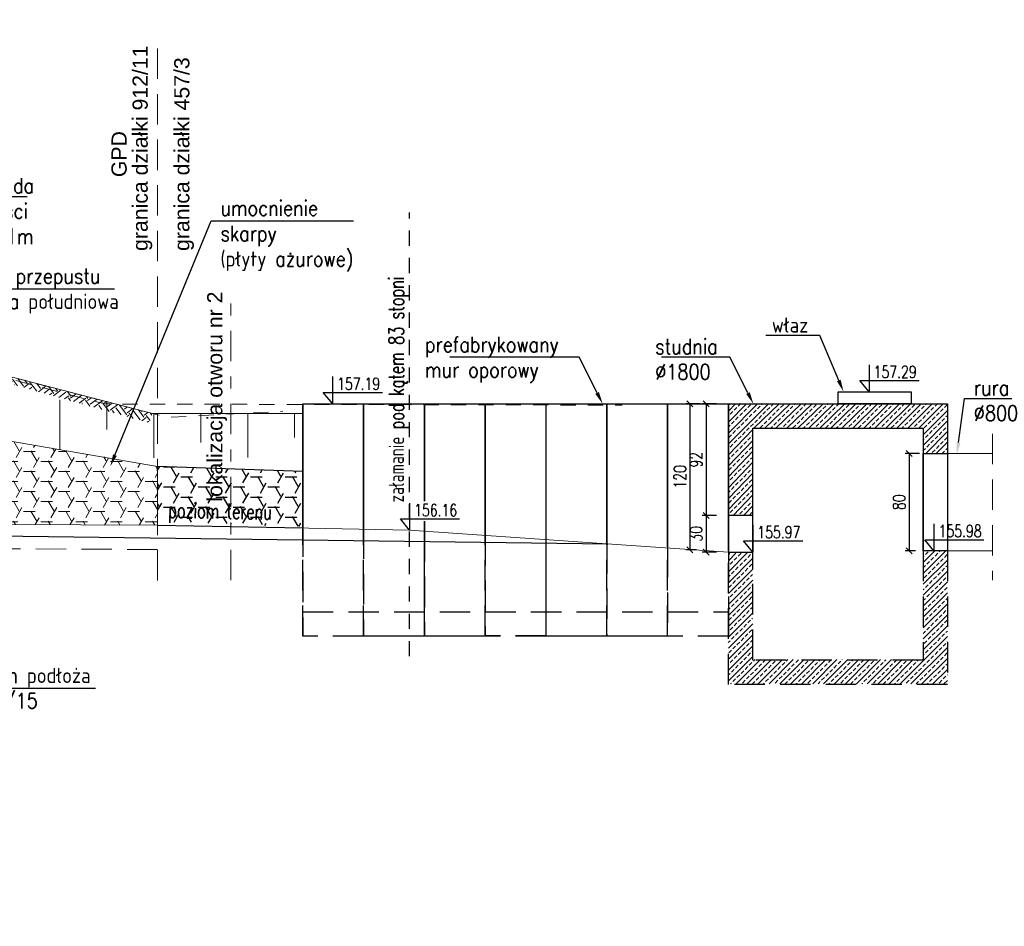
# Model space of a CAD drawing. Header units: metres. Extents: x 0 to 7550187, y 0 to 5738922.
# Tile 21 of 43: x 7549249.79 to 7549257.89, y 5738672.16 to 5738679.61. Entities that reach past the tile are written whole.
import ezdxf
from ezdxf import colors
from ezdxf.entities.mleader import LeaderData, LeaderLine
from ezdxf.enums import TextEntityAlignment as Align
from ezdxf.math import Vec2, Vec3

# ---------------------------------------------------------------- set-up
doc = ezdxf.new("R2010")
doc.units = ezdxf.units.M
doc.header["$PDSIZE"] = -1
for name, pattern in [('DASHDOT', [25.4, 12.7, -6.35, 0, -6.35]), ('DGN Style 4', [0.051488, 0.025744, -0.012872, 0, -0.012872]), ('HIDDEN', [0.375, 0.25, -0.125]), ('KRESKAKROPKA2', [0.5, 0.25, -0.125, 0, -0.125])]:
    doc.linetypes.add(name, pattern=pattern)
for name, color, linetype in [('__STYL_RZĘDNE', 4, 'Continuous'), ('_STYL_KONS_', 4, 'Continuous'), ('_STYL_OPISY', 7, 'Continuous'), ('_STYL_OSIE', 5, 'DASHDOT'), ('_STYL_WYMIARY', 7, 'Continuous')]:
    doc.layers.add(name, color=color, linetype=linetype)
for name, color, linetype, lineweight in [('_STYL_HATCH', 7, 'Continuous', 0), ('_STYL_OPIS', 4, 'Continuous', 0), ('_STYL_TEREN', 4, 'Continuous', 0), ('Osie', 7, 'DGN Style 4', 0)]:
    doc.layers.add(name, color=color, linetype=linetype, lineweight=lineweight)
doc.styles.add('opis_1_50cm', font='arial.ttf', dxfattribs={"height": 12.5})
doc.styles.add('Romans', font='Romans.shx', dxfattribs={"width": 0.75})
doc.styles.get("Standard").update_dxf_attribs({"font": 'romans.shx', "width": 0.75})
doc.dimstyles.new('1-50', dxfattribs={"dimscale": 0.05, "dimtxt": 2, "dimasz": 1, "dimexe": 0.625, "dimexo": 0.625, "dimtad": 1, "dimdec": 0, "dimlfac": 100, "dimzin": 1, "dimtxsty": 'Standard', "dimblk": 'OBLIQUE', "dimcen": 1, "dimclrd": 256, "dimclre": 256, "dimclrt": 4, "dimadec": 0, "dimazin": 0, "dimtfac": 1, "dimtdec": 0, "dimtmove": 1, "dimatfit": 2, "dimfxl": 0, "dimtzin": 1, "dimarcsym": 0})

# ---------------------------------------------------------------- blocks, each defined once
blk = doc.blocks.new('_Oblique')
at = {"color": 0, "linetype": 'ByBlock', "lineweight": -2}
blk.add_line((-0.5, -0.5), (0.5, 0.5), dxfattribs=at)
blk = doc.blocks.new('*D21')
at = {"layer": '_STYL_WYMIARY', "lineweight": -2, "transparency": 16777216}
for p, q in [((7549255.519520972, 5738675.53507614), (7549255.403236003, 5738675.53507614)), ((7549255.434486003, 5738675.53507614), (7549255.434486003, 5738675.235076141)), ((7549255.519520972, 5738675.235076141), (7549255.403236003, 5738675.235076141))]:
    blk.add_line(p, q, dxfattribs=at)
at = {"layer": 'Defpoints', "color": 0, "transparency": 16777216}
for p in [(7549255.550770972, 5738675.53507614), (7549255.434486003, 5738675.235076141), (7549255.550770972, 5738675.235076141)]:
    blk.add_point(p, dxfattribs=at)
at = {"layer": '_STYL_WYMIARY', "lineweight": -2, "transparency": 16777216, "xscale": 0.05, "yscale": 0.05, "zscale": 0.05}
for p, rotation in [((7549255.434486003, 5738675.53507614), 90), ((7549255.434486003, 5738675.235076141), 270)]:
    blk.add_blockref('_Oblique', p, dxfattribs=dict(at, rotation=rotation))
at = {"layer": '_STYL_WYMIARY', "color": 4, "transparency": 16777216, "insert": (7549255.353236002, 5738675.385076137), "char_height": 0.1, "attachment_point": 5, "rotation": 90}
blk.add_mtext('30', dxfattribs=at)
blk = doc.blocks.new('*D22')
at = {"layer": '_STYL_WYMIARY', "lineweight": -2, "transparency": 16777216}
for p, q in [((7549255.519520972, 5738676.453713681), (7549255.403236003, 5738676.453713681)), ((7549255.434486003, 5738676.453713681), (7549255.434486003, 5738675.53507614)), ((7549255.488270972, 5738675.53507614), (7549255.403236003, 5738675.53507614))]:
    blk.add_line(p, q, dxfattribs=at)
at = {"layer": 'Defpoints', "color": 0, "transparency": 16777216}
for p in [(7549255.550770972, 5738676.453713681), (7549255.434486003, 5738675.53507614), (7549255.519520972, 5738675.53507614)]:
    blk.add_point(p, dxfattribs=at)
at = {"layer": '_STYL_WYMIARY', "lineweight": -2, "transparency": 16777216, "xscale": 0.05, "yscale": 0.05, "zscale": 0.05}
for p, rotation in [((7549255.434486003, 5738676.453713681), 90), ((7549255.434486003, 5738675.53507614), 270)]:
    blk.add_blockref('_Oblique', p, dxfattribs=dict(at, rotation=rotation))
at = {"layer": '_STYL_WYMIARY', "color": 4, "transparency": 16777216, "insert": (7549255.353236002, 5738675.994394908), "char_height": 0.1, "attachment_point": 5, "rotation": 90}
blk.add_mtext('92', dxfattribs=at)
blk = doc.blocks.new('*D23')
at = {"layer": '_STYL_WYMIARY', "lineweight": -2, "transparency": 16777216}
for p, q in [((7549255.386137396, 5738676.453713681), (7549255.269852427, 5738676.453713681)), ((7549255.301102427, 5738676.453713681), (7549255.301102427, 5738675.253484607)), ((7549255.354887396, 5738675.253484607), (7549255.269852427, 5738675.253484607))]:
    blk.add_line(p, q, dxfattribs=at)
at = {"layer": 'Defpoints', "color": 0, "transparency": 16777216}
for p in [(7549255.417387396, 5738676.453713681), (7549255.301102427, 5738675.253484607), (7549255.386137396, 5738675.253484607)]:
    blk.add_point(p, dxfattribs=at)
at = {"layer": '_STYL_WYMIARY', "lineweight": -2, "transparency": 16777216, "xscale": 0.05, "yscale": 0.05, "zscale": 0.05}
for p, rotation in [((7549255.301102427, 5738676.453713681), 90), ((7549255.301102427, 5738675.253484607), 270)]:
    blk.add_blockref('_Oblique', p, dxfattribs=dict(at, rotation=rotation))
at = {"layer": '_STYL_WYMIARY', "color": 4, "transparency": 16777216, "insert": (7549255.219852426, 5738675.85359914), "char_height": 0.1, "attachment_point": 5, "rotation": 90}
blk.add_mtext('120', dxfattribs=at)
blk = doc.blocks.new('*D24')
at = {"layer": '_STYL_WYMIARY', "lineweight": -2, "transparency": 16777216}
for p, q in [((7549257.187840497, 5738676.04507614), (7549257.071555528, 5738676.04507614)), ((7549257.102805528, 5738676.04507614), (7549257.102805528, 5738675.245076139)), ((7549257.156590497, 5738675.245076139), (7549257.071555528, 5738675.245076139))]:
    blk.add_line(p, q, dxfattribs=at)
at = {"layer": 'Defpoints', "color": 0, "transparency": 16777216}
for p in [(7549257.219090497, 5738676.04507614), (7549257.102805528, 5738675.245076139), (7549257.187840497, 5738675.245076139)]:
    blk.add_point(p, dxfattribs=at)
at = {"layer": '_STYL_WYMIARY', "lineweight": -2, "transparency": 16777216, "xscale": 0.05, "yscale": 0.05, "zscale": 0.05}
for p, rotation in [((7549257.102805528, 5738676.04507614), 90), ((7549257.102805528, 5738675.245076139), 270)]:
    blk.add_blockref('_Oblique', p, dxfattribs=dict(at, rotation=rotation))
at = {"layer": '_STYL_WYMIARY', "color": 4, "transparency": 16777216, "insert": (7549257.021555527, 5738675.645076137), "char_height": 0.1, "attachment_point": 5, "rotation": 90}
blk.add_mtext('80', dxfattribs=at)

msp = doc.modelspace()

# ---------------------------------------------------------------- hatches: boundary and pattern name
at = {"transparency": 33554559}
h = msp.add_hatch(dxfattribs=at)
h.set_pattern_fill('HONEY', color=256, scale=0.03)
h.set_pattern_definition([(0, (66525.8950492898, 58146.04230030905), (0.142875, 0.08248891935), [0.09524999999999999, -0.1905]), (120, (66525.8950492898, 58146.04230030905), (-0.1428749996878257, 0.08248891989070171), [0.0952499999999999, -0.1904999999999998]), (59.99999999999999, (66525.8950492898, 58146.04230030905), (3.121742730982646e-10, 0.1649778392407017), [-0.1905, 0.09524999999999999])])
h.paths.add_polyline_path([(7549250.926824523, 5738675.938756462), (7549250.926824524, 5738675.488756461), (7549252.120659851, 5738675.446801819), (7549252.120659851, 5738675.89680182)])
at = {"layer": '_STYL_HATCH', "transparency": 33554687}
h = msp.add_hatch(dxfattribs=at)
h.set_pattern_fill('EARTH', color=256, scale=0.3999999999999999, angle=36.9081440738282)
h.set_pattern_definition([(36.90814407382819, (7549313.051983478, 5738773.502349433), (0.01990654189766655, 0.1400133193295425), [0.09999999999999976, -0.09999999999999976]), (36.90814407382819, (7549313.029463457, 5738773.532334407), (0.01990654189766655, 0.1400133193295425), [0.09999999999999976, -0.09999999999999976]), (36.90814407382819, (7549313.006943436, 5738773.562319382), (0.01990654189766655, 0.1400133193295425), [0.09999999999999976, -0.09999999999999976]), (126.9081440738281, (7549313.009431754, 5738773.579821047), (-0.1400133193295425, 0.01990654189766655), [0.09999999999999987, -0.09999999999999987]), (126.9081440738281, (7549313.039416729, 5738773.602341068), (-0.1400133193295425, 0.01990654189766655), [0.09999999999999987, -0.09999999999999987]), (126.9081440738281, (7549313.069401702, 5738773.624861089), (-0.1400133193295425, 0.01990654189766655), [0.09999999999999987, -0.09999999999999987])])
h.paths.add_polyline_path([(7549249.161325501, 5738676.821011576), (7549249.225245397, 5738676.757091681), (7549250.859976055, 5738676.29679752), (7549250.884468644, 5738676.373873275)])
at = {"layer": '_STYL_HATCH', "transparency": 33554483}
h = msp.add_hatch(dxfattribs=at)
h.set_pattern_fill('ANSI33', color=256, scale=0.01)
h.set_pattern_definition([(45, (66521.57411569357, 58146.04230030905), (-0.04490128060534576, 0.04490128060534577), []), (45, (66521.61901699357, 58146.04230030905), (-0.04490128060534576, 0.04490128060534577), [0.03175, -0.015875])])
h.paths.add_polyline_path([(7549257.217888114, 5738676.045076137), (7549257.417888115, 5738676.045076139), (7549257.417888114, 5738676.453484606), (7549255.617888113, 5738676.453484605), (7549255.617888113, 5738675.535076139), (7549255.817888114, 5738675.535076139), (7549255.817888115, 5738676.253484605), (7549257.217888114, 5738676.253484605)])
at = {"layer": '_STYL_HATCH', "transparency": 33554559}
h = msp.add_hatch(dxfattribs=at)
h.set_pattern_fill('HONEY', color=4, scale=0.03)
h.set_pattern_definition([(0, (66524.74504928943, 58180.97976469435), (0.142875, 0.08248891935), [0.09524999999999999, -0.1905]), (120, (66524.74504928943, 58180.97976469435), (-0.1428749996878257, 0.08248891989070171), [0.09524999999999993, -0.1904999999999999]), (59.99999999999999, (66524.74504928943, 58180.97976469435), (3.121742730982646e-10, 0.1649778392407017), [-0.1905, 0.09524999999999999])])
h.paths.add_polyline_path([(7549249.029690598, 5738676.265518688), (7549250.926824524, 5738675.938756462), (7549250.926824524, 5738675.456323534), (7549249.029690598, 5738675.465810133)])
at = {"layer": '_STYL_HATCH', "transparency": 33554483}
h = msp.add_hatch(dxfattribs=at)
h.set_pattern_fill('ANSI33', color=256, scale=0.01)
h.set_pattern_definition([(45, (66521.57411569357, 58146.15655788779), (-0.04490128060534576, 0.04490128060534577), []), (45, (66521.61901699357, 58146.15655788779), (-0.04490128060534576, 0.04490128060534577), [0.03175, -0.015875])])
h.paths.add_polyline_path([(7549255.817888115, 5738674.350925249), (7549257.217888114, 5738674.350925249), (7549257.217888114, 5738675.245076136), (7549257.417888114, 5738675.245076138), (7549257.417888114, 5738674.150925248), (7549255.617888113, 5738674.150925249), (7549255.617888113, 5738675.221510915), (7549255.817888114, 5738675.235076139)])

# ---------------------------------------------------------------- linework, layer by layer
for p, q in [((7549252.120105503, 5738676.453484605), (7549252.120105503, 5738675.447042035)), ((7549252.619551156, 5738676.453484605), (7549252.619551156, 5738675.429546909)), ((7549253.118996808, 5738676.453484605), (7549253.118996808, 5738675.653372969)), ((7549253.618996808, 5738676.453943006), (7549253.618996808, 5738675.375704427)), ((7549254.618442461, 5738676.453484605), (7549254.618442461, 5738675.310390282)), ((7549255.117888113, 5738676.453484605), (7549255.117888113, 5738675.277751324)), ((7549255.617888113, 5738676.453484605), (7549255.617888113, 5738675.245076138)), ((7549253.118996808, 5738675.490537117), (7549253.118996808, 5738675.408379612)), ((7549249.030593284, 5738675.376545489), (7549254.626431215, 5738675.303652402))]:
    msp.add_line(p, q)
at = {"linetype": 'HIDDEN'}
for p, q in [((7549252.120105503, 5738675.447042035), (7549252.120105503, 5738674.545076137)), ((7549252.619551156, 5738675.429546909), (7549252.619551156, 5738674.545076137)), ((7549253.118996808, 5738675.408379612), (7549253.118996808, 5738674.545076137)), ((7549253.618996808, 5738675.375704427), (7549253.618996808, 5738674.545534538)), ((7549254.118996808, 5738675.343029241), (7549254.118996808, 5738674.545076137)), ((7549254.618442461, 5738675.310390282), (7549254.618442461, 5738674.545076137)), ((7549255.117888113, 5738675.277751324), (7549255.117888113, 5738674.545076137))]:
    msp.add_line(p, q, dxfattribs=at)
msp.add_lwpolyline([(7549256.520037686, 5738676.553484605), (7549257.12003769, 5738676.553484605), (7549257.12003769, 5738676.453484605), (7549256.520037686, 5738676.453484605)], close=True)
for points in [[(7549252.120659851, 5738675.447022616), (7549252.120659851, 5738676.453713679), (7549252.620105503, 5738676.453713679), (7549252.620105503, 5738675.429527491)], [(7549252.620105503, 5738675.429527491), (7549252.620105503, 5738676.453713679), (7549253.119551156, 5738676.453713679), (7549253.119551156, 5738675.653372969)], [(7549253.119551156, 5738675.653372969), (7549253.119551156, 5738676.453713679), (7549253.618996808, 5738676.453713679), (7549253.618996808, 5738675.375704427)], [(7549253.619551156, 5738675.3756682), (7549253.619551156, 5738676.454172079), (7549254.118996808, 5738676.454172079), (7549254.118996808, 5738675.343029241)], [(7549254.119551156, 5738675.342993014), (7549254.119551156, 5738676.453713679), (7549254.618996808, 5738676.453713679), (7549254.618996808, 5738675.310354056)], [(7549254.618996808, 5738675.310354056), (7549254.618996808, 5738676.453713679), (7549255.118442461, 5738676.453713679), (7549255.118442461, 5738675.277715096)], [(7549255.118442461, 5738675.277715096), (7549255.118442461, 5738676.453713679), (7549255.617888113, 5738676.453713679), (7549255.617888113, 5738675.245076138)], [(7549250.926824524, 5738675.456323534), (7549252.120659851, 5738675.433249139), (7549252.120659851, 5738675.89680182), (7549250.926824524, 5738675.938756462)], [(7549253.119551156, 5738675.408343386), (7549253.119551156, 5738675.490537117)], [(7549253.119551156, 5738675.490537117), (7549253.119551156, 5738675.408343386)]]:
    msp.add_lwpolyline(points)
for points in [[(7549252.620105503, 5738675.429527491), (7549252.620105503, 5738674.545076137), (7549252.120659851, 5738674.545076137), (7549252.120659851, 5738675.447022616)], [(7549253.119551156, 5738675.408343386), (7549253.119551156, 5738674.545076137), (7549252.620105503, 5738674.545076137), (7549252.620105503, 5738675.429527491)], [(7549253.618996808, 5738675.375704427), (7549253.618996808, 5738674.545076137), (7549253.119551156, 5738674.545076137), (7549253.119551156, 5738675.408343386)], [(7549254.118996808, 5738675.343029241), (7549254.118996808, 5738674.545534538), (7549253.619551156, 5738674.545534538), (7549253.619551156, 5738675.3756682)], [(7549254.618996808, 5738675.310354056), (7549254.618996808, 5738674.545076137), (7549254.119551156, 5738674.545076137), (7549254.119551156, 5738675.342993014)], [(7549255.118442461, 5738675.277715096), (7549255.118442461, 5738674.545076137), (7549254.618996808, 5738674.545076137), (7549254.618996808, 5738675.310354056)], [(7549255.617888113, 5738675.245076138), (7549255.617888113, 5738674.545076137), (7549255.118442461, 5738674.545076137), (7549255.118442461, 5738675.277715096)]]:
    msp.add_lwpolyline(points, dxfattribs=at)
msp.add_lwpolyline([(7549252.120659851, 5738674.745076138), (7549255.617888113, 5738674.745076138), (7549255.617888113, 5738674.545076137), (7549252.120659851, 5738674.545076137)], close=True, dxfattribs=at)
at = {"layer": '__STYL_RZĘDNE', "color": 4}
for points in [[(7549256.773767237, 5738676.775572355), (7549256.773767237, 5738676.553484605), (7549256.698046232, 5738676.645241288), (7549257.184661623, 5738676.645241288)], [(7549252.997888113, 5738675.638381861), (7549252.997888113, 5738675.416294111), (7549252.922167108, 5738675.508050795), (7549253.4087825, 5738675.508050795)], [(7549257.307745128, 5738675.467163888), (7549257.307745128, 5738675.245076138), (7549257.232024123, 5738675.336832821), (7549257.718639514, 5738675.336832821)], [(7549255.817888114, 5738675.457163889), (7549255.817888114, 5738675.235076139), (7549255.742167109, 5738675.326832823), (7549256.2287825, 5738675.326832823)]]:
    msp.add_lwpolyline(points, dxfattribs=at)
at = {"layer": '__STYL_RZĘDNE'}
msp.add_lwpolyline([(7549252.36482996, 5738676.677163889), (7549252.36482996, 5738676.455076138), (7549252.289108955, 5738676.546832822), (7549252.775724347, 5738676.546832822)], dxfattribs=at)
at = {"layer": '_STYL_HATCH'}
msp.add_line((7549257.417888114, 5738676.045076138), (7549257.787671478, 5738676.045076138), dxfattribs=at)
at = {"layer": '_STYL_HATCH', "color": 150, "linetype": 'HIDDEN', "lineweight": 0, "ltscale": 0.5, "flags": 128}
msp.add_lwpolyline([(7549237.376033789, 5738676.507875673), (7549238.448516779, 5738676.912424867), (7549239.021448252, 5738676.982459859), (7549239.498516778, 5738677.012498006), (7549242.808875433, 5738677.062498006), (7549245.927888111, 5738677.012498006), (7549245.927888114, 5738677.092498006), (7549248.215807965, 5738677.052498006), (7549250.495229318, 5738676.452498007), (7549254.74605443, 5738676.442498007)], dxfattribs=at)
at = {"layer": '_STYL_HATCH', "color": 190, "linetype": 'HIDDEN', "lineweight": 0, "ltscale": 0.5, "flags": 128}
msp.add_lwpolyline([(7549237.376041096, 5738676.439416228), (7549238.277037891, 5738676.922501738), (7549238.74182821, 5738677.022501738), (7549239.547752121, 5738677.012501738), (7549245.927888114, 5738677.022498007), (7549245.927888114, 5738677.083484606), (7549248.153823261, 5738677.082501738), (7549251.004899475, 5738676.342501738), (7549251.956402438, 5738676.392501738)], dxfattribs=at)
at = {"layer": '_STYL_HATCH', "color": 4, "flags": 128}
msp.add_lwpolyline([(7549249.029690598, 5738676.265518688), (7549250.926824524, 5738675.938756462), (7549250.926824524, 5738675.456323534), (7549249.029690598, 5738675.465810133), (7549249.029690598, 5738676.265518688)], dxfattribs=at)
at = {"layer": '_STYL_KONS_'}
for points in [[(7549255.617888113, 5738675.245076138), (7549255.617888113, 5738676.453484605), (7549257.417888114, 5738676.453484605), (7549257.417888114, 5738675.245076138)], [(7549255.817888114, 5738675.245076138), (7549255.817888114, 5738676.253484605), (7549257.217888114, 5738676.253484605), (7549257.217888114, 5738675.245076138)]]:
    msp.add_lwpolyline(points, dxfattribs=at)
for points in [[(7549257.217888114, 5738676.045076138), (7549257.417888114, 5738676.045076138), (7549257.417888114, 5738675.245076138), (7549257.217888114, 5738675.245076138)], [(7549255.817888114, 5738675.535076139), (7549255.617888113, 5738675.535076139), (7549255.617888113, 5738675.235076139), (7549255.817888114, 5738675.235076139)]]:
    msp.add_lwpolyline(points, close=True, dxfattribs=at)
at = {"layer": '_STYL_KONS_', "linetype": 'HIDDEN'}
for points in [[(7549257.417888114, 5738675.245076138), (7549257.417888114, 5738674.147861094), (7549255.617888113, 5738674.147861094), (7549255.617888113, 5738675.221510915)], [(7549257.217888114, 5738675.245076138), (7549257.217888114, 5738674.347861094), (7549255.817888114, 5738674.347861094), (7549255.817888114, 5738675.253484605)]]:
    msp.add_lwpolyline(points, dxfattribs=at)
at = {"layer": '_STYL_OPIS', "color": 90, "linetype": 'HIDDEN'}
msp.add_line((7549250.926824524, 5738675.000435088), (7549250.926824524, 5738679.379598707), dxfattribs=at)
at = {"layer": '_STYL_OPIS', "color": 6, "linetype": 'KRESKAKROPKA2'}
msp.add_line((7549251.528214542, 5738675.003545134), (7549251.528214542, 5738677.375168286), dxfattribs=at)
at = {"layer": '_STYL_OSIE', "color": 7, "linetype": 'HIDDEN', "ltscale": 0.5}
msp.add_line((7549252.997888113, 5738674.378411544), (7549252.997888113, 5738678.027374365), dxfattribs=at)
at = {"layer": '_STYL_TEREN'}
for p, q in [((7549249.161336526, 5738676.821000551), (7549250.884468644, 5738676.373873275)), ((7549250.884468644, 5738676.373873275), (7549252.120659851, 5738676.373873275)), ((7549257.417888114, 5738675.245076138), (7549257.787671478, 5738675.245076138))]:
    msp.add_line(p, q, dxfattribs=at)
at = {"layer": '_STYL_TEREN', "color": 8}
for p, q in [((7549250.125008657, 5738676.487858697), (7549250.125008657, 5738676.07569622)), ((7549250.510669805, 5738676.47584369), (7549250.510669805, 5738676.243172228)), ((7549250.896330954, 5738676.373873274), (7549250.896330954, 5738676.010465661)), ((7549251.281992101, 5738676.373873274), (7549251.281992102, 5738676.136100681)), ((7549251.667653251, 5738676.373873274), (7549251.667653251, 5738676.012663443)), ((7549252.053314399, 5738676.373873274), (7549252.053314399, 5738676.176370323))]:
    msp.add_line(p, q, dxfattribs=at)
at = {"layer": '_STYL_TEREN', "color": 5, "linetype": 'HIDDEN'}
msp.add_line((7549250.925824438, 5738675.256326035), (7549249.721548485, 5738675.262348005), dxfattribs=at)
at = {"layer": '_STYL_TEREN', "flags": 128}
for points in [[(7549250.926824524, 5738675.456323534), (7549252.997888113, 5738675.416294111), (7549254.618996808, 5738675.304166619)], [(7549254.618996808, 5738675.304166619), (7549255.617888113, 5738675.235076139)]]:
    msp.add_lwpolyline(points, dxfattribs=at)
at = {"layer": 'Osie', "color": 7, "linetype": 'HIDDEN'}
msp.add_line((7549257.787671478, 5738676.207235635), (7549257.787671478, 5738675.005325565), dxfattribs=at)

# ---------------------------------------------------------------- texts
at = {"style": 'opis_1_50cm'}
msp.add_text('granica działki 912/11', height=0.1249999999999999, rotation=90.00000053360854, dxfattribs=at).set_placement((7549250.846116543, 5738677.710287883))
at = {"color": 8, "style": 'opis_1_50cm'}
msp.add_text('granica działki 457/3', height=0.1249999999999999, rotation=90.00000053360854, dxfattribs=at).set_placement((7549251.188468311, 5738677.710287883))
at = {"color": 10, "style": 'opis_1_50cm'}
msp.add_text('GPD', height=0.1249999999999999, rotation=90.00000053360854, dxfattribs=at).set_placement((7549250.673024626, 5738678.317159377))
at = {"color": 6, "style": 'opis_1_50cm'}
msp.add_text('lokalizacja otworu nr 2', height=0.1249999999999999, rotation=90.00000053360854, dxfattribs=at).set_placement((7549251.459508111, 5738675.649360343))
at = {"layer": '__STYL_RZĘDNE', "style": 'Romans', "width": 0.75}
for s, p in [('157.29', (7549256.988488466, 5738676.666650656)), ('157.19', (7549252.57955119, 5738676.568242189)), ('156.16', (7549253.212609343, 5738675.529460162)), ('155.97', (7549256.032609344, 5738675.34824219)), ('155.98', (7549257.522466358, 5738675.358242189))]:
    msp.add_text(s, height=0.09999999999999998, dxfattribs=at).set_placement(p, align=Align.CENTER)
at = {"layer": '_STYL_OPIS', "style": 'Romans', "width": 0.7}
for s, height, rotation, p in [('załamanie pod kątem 83 stopni', 0.125, 90, (7549252.95197282, 5738675.643166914)), ('poziom terenu', 0.1249999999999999, 358.9239427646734, (7549251.014569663, 5738675.517824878))]:
    msp.add_text(s, height=height, rotation=rotation, dxfattribs=at).set_placement(p)

# ---------------------------------------------------------------- dimensions: what is measured, and where the dimension line sits
at = {"layer": '_STYL_WYMIARY'}
for base, p1, p2, picture, middle in [((7549255.301102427, 5738675.253484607), (7549255.417387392, 5738676.453713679), (7549255.386137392, 5738675.253484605), '*D23', (7549255.219852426, 5738675.85359914)), ((7549255.434486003, 5738675.53507614), (7549255.550770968, 5738676.453713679), (7549255.519520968, 5738675.535076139), '*D22', (7549255.353236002, 5738675.994394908)), ((7549257.102805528, 5738675.245076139), (7549257.219090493, 5738676.045076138), (7549257.187840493, 5738675.245076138), '*D24', (7549257.021555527, 5738675.645076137)), ((7549255.434486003, 5738675.235076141), (7549255.550770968, 5738675.535076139), (7549255.550770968, 5738675.235076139), '*D21', (7549255.353236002, 5738675.385076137))]:
    dim = msp.add_linear_dim(base=base, p1=p1, p2=p2, angle=90, dimstyle='1-50', dxfattribs=at)
    dim.commit()
    dim.dimension.update_dxf_attribs({"geometry": picture, "text_midpoint": middle})

# ---------------------------------------------------------------- leaders
at = {"layer": '_STYL_OPIS', "color": 5}
ml = msp.add_multileader_mtext('Standard', dxfattribs=at)
ml.set_content('{\\W0.85;balustrada \\Pwysokości\\Pmin. 1.1m}', color=5, style='Romans')
ml.set_leader_properties()
ml.build(insert=Vec2(0, 0))
ml.multileader.update_dxf_attribs({"text_left_attachment_type": 6, "text_right_attachment_type": 6, "dogleg_length": 0.03677554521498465, "arrow_head_size": 0.1000000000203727})
ctx = ml.context
ctx.base_point, ctx.char_height, ctx.arrow_head_size, ctx.landing_gap_size, ctx.plane_origin = Vec3(7549249.125622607, 5738678.15916017), 0.125, 0.1000000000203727, 0.04000000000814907, Vec3(7549249.303167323, 5738677.974385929)
ctx.left_attachment, ctx.right_attachment = 6, 6
notes = []
notes.append((ctx, [(0, (1, 1, 0), (7549249.088847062, 5738678.15916017), (1, 0), 0.03677554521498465, [(0, [(7549248.861744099, 5738677.795288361)], 0, [])])]))
ctx.mtext.insert, ctx.mtext.flow_direction = Vec3(7549249.165622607, 5738678.30916017), 5
ml = msp.add_multileader_mtext('Standard', dxfattribs=at)
ml.set_content('{\\W0.85;umocnienie\\Pskarpy\\P(płyty ażurowe)}', color=5, style='Romans')
ml.set_leader_properties()
ml.build(insert=Vec2(0, 0))
ml.multileader.update_dxf_attribs({"text_left_attachment_type": 6, "text_right_attachment_type": 6, "dogleg_length": 0.03677554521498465, "arrow_head_size": 0.1000000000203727})
ctx = ml.context
ctx.base_point, ctx.char_height, ctx.arrow_head_size, ctx.landing_gap_size, ctx.plane_origin = Vec3(7549251.404069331, 5738677.958241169), 0.125, 0.1000000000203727, 0.04000000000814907, Vec3(7549252.023058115, 5738677.608115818)
ctx.left_attachment, ctx.right_attachment = 6, 6
notes.append((ctx, [(1, (1, 1, 0), (7549251.367293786, 5738677.958241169), (1, 0), 0.03677554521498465, [(0, [(7549250.538494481, 5738675.939387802)], 0, [])])]))
ctx.mtext.insert, ctx.mtext.flow_direction = Vec3(7549251.444069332, 5738678.124907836), 5
ml = msp.add_multileader_mtext('Standard', dxfattribs=at)
ml.set_content('{\\W0.85;czoło przepustu\\P\\C3;strona południowa}', color=5, style='Romans')
ml.set_leader_properties()
ml.build(insert=Vec2(0, 0))
ml.multileader.update_dxf_attribs({"text_left_attachment_type": 6, "text_right_attachment_type": 6, "dogleg_length": 0.03677554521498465, "arrow_head_size": 0.1000000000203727})
ctx = ml.context
ctx.base_point, ctx.char_height, ctx.arrow_head_size, ctx.landing_gap_size, ctx.plane_origin = Vec3(7549249.300668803, 5738677.400184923, -201.5653476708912), 0.125, 0.1000000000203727, 0.04000000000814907, Vec3(7549249.947824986, 5738677.893539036, -201.5653476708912)
ctx.left_attachment, ctx.right_attachment = 6, 6
notes.append((ctx, [(1, (1, 1, 0), (7549249.263893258, 5738677.400184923, -201.5653476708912), (1, 0), 0.03677554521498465, [(0, [(7549249.027888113, 5738676.987941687, -201.5653476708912)], 0, [])])]))
ctx.mtext.insert, ctx.mtext.flow_direction = Vec3(7549249.340668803, 5738677.56685159, -201.5653476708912), 5
ml = msp.add_multileader_mtext('Standard', dxfattribs=at)
ml.set_content('{\\W0.85;właz}', color=5, style='Romans')
ml.set_leader_properties()
ml.build(insert=Vec2(0, 0))
ml.multileader.update_dxf_attribs({"text_left_attachment_type": 6, "text_right_attachment_type": 6, "dogleg_length": 0.03677554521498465, "arrow_head_size": 0.1000000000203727})
ctx = ml.context
ctx.base_point, ctx.char_height, ctx.arrow_head_size, ctx.landing_gap_size, ctx.plane_origin = Vec3(7549255.93493937, 5738677.014278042, -201.5653476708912), 0.125, 0.1000000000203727, 0.04000000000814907, Vec3(7549256.529017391, 5738677.71245624, -201.5653476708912)
ctx.left_attachment, ctx.right_attachment = 6, 6
notes.append((ctx, [(0, (1, 1, 0), (7549256.370464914, 5738677.014278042, -201.5653476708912), (-1, 0), 0.03677554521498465, [(0, [(7549256.564157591, 5738676.553484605, -201.5653476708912)], 0, [])])]))
ctx.mtext.insert, ctx.mtext.flow_direction = Vec3(7549255.97493937, 5738677.164278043, -201.5653476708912), 5
ml = msp.add_multileader_mtext('Standard', dxfattribs=at)
ml.set_content('{\\W0.85;prefabrykowany\\Pmur oporowy}', color=5, style='Romans')
ml.set_leader_properties()
ml.build(insert=Vec2(0, 0))
ml.multileader.update_dxf_attribs({"text_left_attachment_type": 6, "text_right_attachment_type": 6, "dogleg_length": 0.03677554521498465, "arrow_head_size": 0.1000000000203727})
ctx = ml.context
ctx.base_point, ctx.char_height, ctx.arrow_head_size, ctx.landing_gap_size, ctx.plane_origin = Vec3(7549253.085217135, 5738676.837242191, -201.5653476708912), 0.125, 0.1000000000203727, 0.04000000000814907, Vec3(7549254.549533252, 5738677.320591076, -201.5653476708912)
ctx.left_attachment, ctx.right_attachment = 6, 6
notes.append((ctx, [(0, (1, 1, 0), (7549254.390980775, 5738676.837242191, -201.5653476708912), (-1, 0), 0.03677554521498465, [(0, [(7549254.584673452, 5738676.453484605, -201.5653476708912)], 0, [])])]))
ctx.mtext.insert, ctx.mtext.flow_direction = Vec3(7549253.125217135, 5738677.003908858, -201.5653476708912), 5
ml = msp.add_multileader_mtext('Standard', dxfattribs=at)
ml.set_content('{\\W0.85;studnia \\P%%C1800}', color=5, style='Romans')
ml.set_leader_properties()
ml.build(insert=Vec2(0, 0))
ml.multileader.update_dxf_attribs({"text_left_attachment_type": 6, "text_right_attachment_type": 6, "dogleg_length": 0.03677554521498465, "arrow_head_size": 0.1000000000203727})
ctx = ml.context
ctx.base_point, ctx.char_height, ctx.arrow_head_size, ctx.landing_gap_size, ctx.plane_origin = Vec3(7549254.976809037, 5738676.837242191, -201.5653476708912), 0.125, 0.1000000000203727, 0.04000000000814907, Vec3(7549255.788446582, 5738677.320591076, -201.5653476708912)
ctx.left_attachment, ctx.right_attachment = 6, 6
notes.append((ctx, [(0, (1, 1, 0), (7549255.629894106, 5738676.837242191, -201.5653476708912), (-1, 0), 0.03677554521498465, [(0, [(7549255.823586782, 5738676.453484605, -201.5653476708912)], 0, [])])]))
ctx.mtext.insert, ctx.mtext.flow_direction = Vec3(7549255.016809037, 5738676.987242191, -201.5653476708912), 5
ml = msp.add_multileader_mtext('Standard', dxfattribs=at)
ml.set_content('{\\W0.85;rura\\P%%C800}', color=5, style='Romans')
ml.set_leader_properties()
ml.build(insert=Vec2(0, 0))
ml.multileader.update_dxf_attribs({"text_left_attachment_type": 6, "text_right_attachment_type": 6, "dogleg_length": 0.03677554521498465, "arrow_head_size": 0.1000000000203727})
ctx = ml.context
ctx.base_point, ctx.char_height, ctx.arrow_head_size, ctx.landing_gap_size, ctx.plane_origin = Vec3(7549257.595349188, 5738676.497909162, -201.5653476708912), 0.125, 0.1000000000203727, 0.04000000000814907, Vec3(7549257.530611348, 5738677.19608736, -201.5653476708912)
ctx.left_attachment, ctx.right_attachment = 6, 6
notes.append((ctx, [(0, (1, 1, 0), (7549257.558573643, 5738676.497909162, -201.5653476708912), (1, 0), 0.03677554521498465, [(0, [(7549257.495471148, 5738676.037115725, -201.5653476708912)], 0, [])])]))
ctx.mtext.insert, ctx.mtext.flow_direction = Vec3(7549257.635349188, 5738676.647909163, -201.5653476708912), 5
at = {"layer": '_STYL_OPIS'}
ml = msp.add_multileader_mtext('Standard', dxfattribs=at)
ml.set_content('{\\W0.85;\\C256;beton podłoża\\PC12/15}', color=5, style='Romans')
ml.set_leader_properties()
ml.build(insert=Vec2(0, 0))
ml.multileader.update_dxf_attribs({"text_left_attachment_type": 6, "text_right_attachment_type": 6, "dogleg_length": 0.03677554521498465, "arrow_head_size": 0.1000000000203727})
ctx = ml.context
ctx.base_point, ctx.char_height, ctx.arrow_head_size, ctx.landing_gap_size, ctx.plane_origin = Vec3(7549249.342916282, 5738674.116992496), 0.125, 0.1000000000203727, 0.04000000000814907, Vec3(7549249.47827428, 5738674.642855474)
ctx.left_attachment, ctx.right_attachment = 6, 6
notes.append((ctx, [(1, (1, 1, 0), (7549249.21786527, 5738674.116992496), (1, 0), 0.1250510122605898, [(0, [(7549249.085844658, 5738674.374100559)], 0, [])])]))
ctx.mtext.insert, ctx.mtext.flow_direction = Vec3(7549249.382916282, 5738674.283659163), 5
ml = msp.add_multileader_mtext('Standard', dxfattribs=at)
ml.set_content('{\\W0.85;\\C256;(założono wymianę gruntu Ps+H [otwór 1] na grunt niespoisty nośny,\\Pgrunt w obrębie przepustu należy doprowadzić do parametrów podłoża G1)}', color=5, style='Romans')
ml.set_leader_properties()
ml.build(insert=Vec2(0, 0))
ml.multileader.update_dxf_attribs({"text_left_attachment_type": 6, "text_right_attachment_type": 6, "dogleg_length": 0.03677554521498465, "arrow_head_size": 0.1000000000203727})
ctx = ml.context
ctx.base_point, ctx.char_height, ctx.arrow_head_size, ctx.landing_gap_size, ctx.plane_origin = Vec3(7549263.991586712, 5738672.445373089), 0.125, 0.1000000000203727, 0.04000000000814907, Vec3(7549264.251995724, 5738672.508882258)
ctx.left_attachment, ctx.right_attachment = 6, 6
notes.append((ctx, [(0, (0, 0, 0), (0, 0), (1, 0), 1, [])]))
ctx.mtext.insert, ctx.mtext.flow_direction = Vec3(7549264.031586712, 5738672.612039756), 5
at = {"layer": '_STYL_OPISY', "linetype": 'Continuous'}
ml = msp.add_multileader_mtext('Standard', dxfattribs=at)
ml.set_content('{\\fArial|b0|i0|c238|p34;\\W0.95;DW807}', color=256)
ml.set_leader_properties(linetype='Continuous')
ml.build(insert=Vec2(0, 0))
ml.multileader.update_dxf_attribs({"text_right_attachment_type": 6, "dogleg_length": 0.36, "arrow_head_size": 0.0653184})
ctx = ml.context
ctx.base_point, ctx.char_height, ctx.arrow_head_size, ctx.landing_gap_size, ctx.plane_origin, ctx.plane_x_axis, ctx.plane_y_axis = Vec3(7549922.918418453, 5738705.787729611), 0.5443200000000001, 0.0653184, 0.0326592, Vec3(7549915.786079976, 5738708.335009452), Vec3(0.8980722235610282, 0.439848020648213), Vec3(-0.439848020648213, 0.8980722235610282)
ctx.right_attachment, ctx.text_align_type = 6, 2
notes.append((ctx, [(0, (0, 0, 0), (0, 0), (1, 0), 1, [])]))
ctx.mtext.insert, ctx.mtext.text_direction, ctx.mtext.rotation, ctx.mtext.alignment, ctx.mtext.flow_direction = Vec3(7549924.909764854, 5738707.071246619), Vec3(0.8980722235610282, 0.439848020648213), 0.4554294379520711, 3, 5
ml = msp.add_multileader_mtext('Standard', dxfattribs=at)
ml.set_content('{\\fArial|b0|i0|c238|p34;\\W0.95;GARWOLIN}', color=256)
ml.set_leader_properties(linetype='Continuous')
ml.build(insert=Vec2(0, 0))
ml.multileader.update_dxf_attribs({"text_right_attachment_type": 6, "dogleg_length": 0.36, "arrow_head_size": 0.05399999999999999})
ctx = ml.context
ctx.base_point, ctx.char_height, ctx.arrow_head_size, ctx.landing_gap_size, ctx.plane_origin, ctx.plane_x_axis, ctx.plane_y_axis = Vec3(7549922.686430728, 5738702.775079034), 0.4500000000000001, 0.05399999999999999, 0.027, Vec3(7549916.823541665, 5738705.09313307), Vec3(0.9151499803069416, 0.403113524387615), Vec3(-0.403113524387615, 0.9151499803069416)
ctx.right_attachment, ctx.text_align_type = 6, 2
notes.append((ctx, [(0, (0, 0, 0), (0, 0), (1, 0), 1, [])]))
ctx.mtext.insert, ctx.mtext.text_direction, ctx.mtext.rotation, ctx.mtext.alignment, ctx.mtext.flow_direction = Vec3(7549925.520801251, 5738704.273642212), Vec3(0.9151499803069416, 0.403113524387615), 0.4149165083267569, 3, 5
ml = msp.add_multileader_mtext('Standard', dxfattribs=at)
ml.set_content('{\\fArial|b0|i0|c238|p34;\\W0.95;MACIEJOWICE}', color=256)
ml.set_leader_properties(linetype='Continuous')
ml.build(insert=Vec2(0, 0))
ml.multileader.update_dxf_attribs({"text_right_attachment_type": 6, "dogleg_length": 0.36, "arrow_head_size": 0.05399999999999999})
ctx = ml.context
ctx.base_point, ctx.char_height, ctx.arrow_head_size, ctx.landing_gap_size, ctx.plane_origin, ctx.plane_x_axis, ctx.plane_y_axis = Vec3(7549898.480618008, 5738695.726846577), 0.4500000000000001, 0.05399999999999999, 0.027, Vec3(7549903.759967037, 5738702.858133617), Vec3(0.9196446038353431, 0.3927515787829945), Vec3(-0.3927515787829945, 0.9196446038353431)
ctx.right_attachment = 6
notes.append((ctx, [(0, (0, 0, 0), (0, 0), (1, 0), 1, [])]))
ctx.mtext.insert, ctx.mtext.text_direction, ctx.mtext.rotation, ctx.mtext.flow_direction = Vec3(7549898.415572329, 5738695.947899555), Vec3(0.9196446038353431, 0.3927515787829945), 0.4036216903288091, 5
at = {"layer": '_STYL_OPISY'}
ml = msp.add_multileader_mtext('Standard', dxfattribs=at)
ml.set_content('{\\W0.85;\\C256;chodnik}', color=5, style='Romans')
ml.set_leader_properties(color=256, lineweight=-1)
ml.build(insert=Vec2(0, 0))
ml.multileader.update_dxf_attribs({"text_left_attachment_type": 6, "text_right_attachment_type": 6, "dogleg_length": 0.0735510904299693, "arrow_head_size": 0.2000000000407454})
ctx = ml.context
ctx.base_point, ctx.char_height, ctx.arrow_head_size, ctx.landing_gap_size, ctx.plane_origin = Vec3(7549911.271050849, 5738695.042206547), 0.3, 0.2000000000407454, 0.08000000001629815, Vec3(7549912.204852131, 5738694.709219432)
ctx.left_attachment, ctx.right_attachment = 6, 6
notes.append((ctx, [(0, (0, 0, 0), (0, 0), (1, 0), 1, [])]))
ctx.mtext.insert, ctx.mtext.flow_direction = Vec3(7549911.351050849, 5738695.402206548), 5
for ctx, leaders in notes:
    for number, flags, end, landing, length, lines in leaders:
        leader = LeaderData()
        leader.index, (leader.has_last_leader_line, leader.has_dogleg_vector, leader.attachment_direction) = number, flags
        leader.last_leader_point, leader.dogleg_vector, leader.dogleg_length = Vec3(end), Vec3(landing), length
        for number, points, colour, breaks in lines:
            line = LeaderLine()
            line.index, line.vertices, line.color, line.breaks = number, Vec3.list(points), colors.encode_raw_color(colour), breaks
            leader.lines.append(line)
        ctx.leaders.append(leader)

doc.saveas('drawing.dxf')
